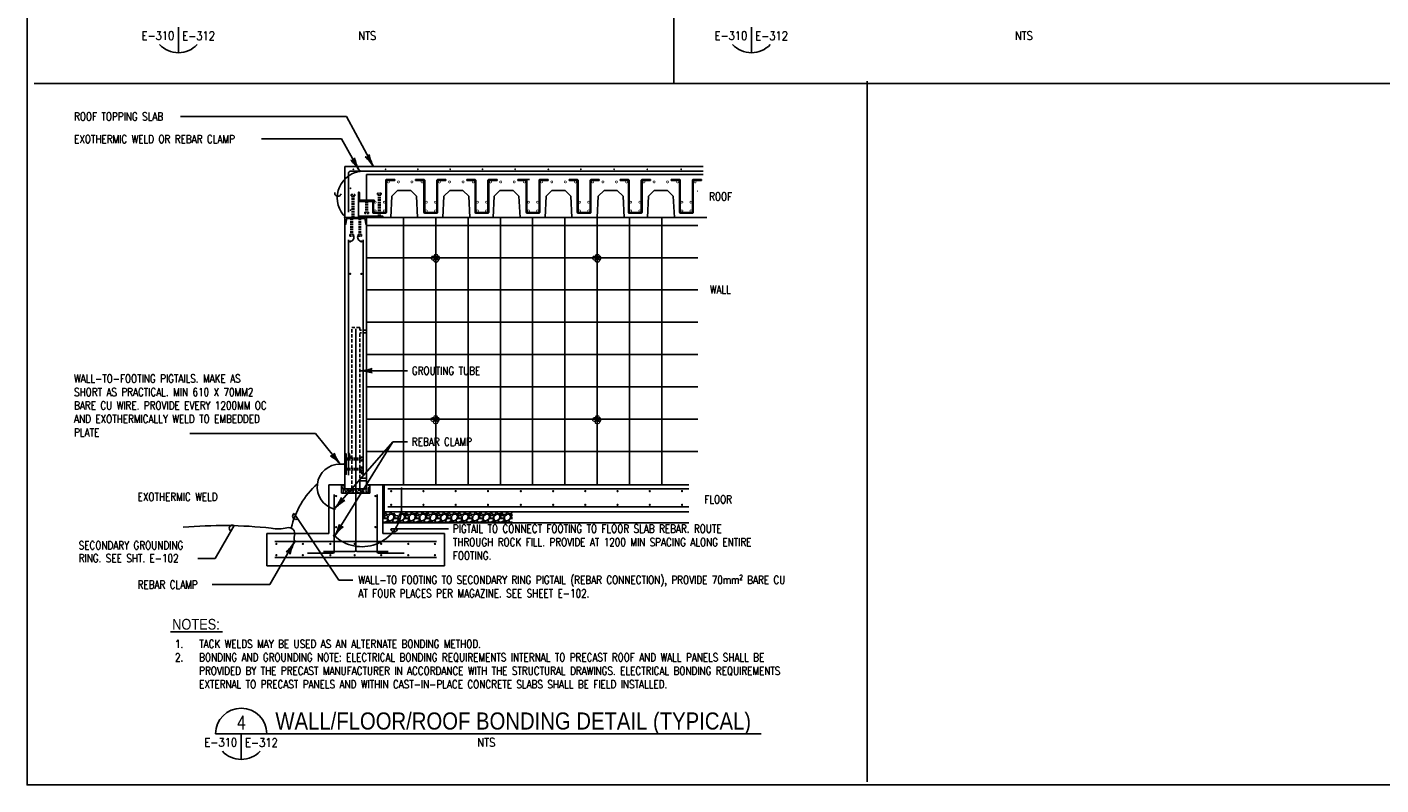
# Paper-space layout 'E-312' of a CAD drawing. Header units: millimetres. Extents: x 26 to 826, y 19 to 575.
# Tile 1 of 5: x 26 to 530, y 19 to 300. Entities that reach past the tile are written whole.
import ezdxf
from ezdxf.enums import TextEntityAlignment as Align

# ---------------------------------------------------------------- set-up
doc = ezdxf.new("R2010")
doc.units = ezdxf.units.MM
doc.linetypes.add('HIDDEN2', pattern=[0.1875, 0.125, -0.0625])
for name, color, linetype in [('D-DETL-TBLK', 1, 'Continuous'), ('D-DETL-TEXT', 3, 'Continuous'), ('E-ANNO-SYMB', 6, 'Continuous'), ('E-ANNO-TEXT', 3, 'Continuous'), ('E-ANNO-TEXT-', 5, 'Continuous'), ('E-ANNO-TEXT-TITL', 5, 'Continuous'), ('S-ANNO-DIMS', 1, 'Continuous'), ('S-ANNO-PATT', 1, 'Continuous'), ('S-SECT-CONC', 3, 'Continuous'), ('S-SECT-PATT', 1, 'Continuous'), ('S-SECT-RBAR', 133, 'Continuous'), ('S-STRL-MISC', 11, 'Continuous'), ('WPOWER', 4, 'Continuous')]:
    doc.layers.add(name, color=color, linetype=linetype)
doc.styles.add('HELV', font='helv.shx', dxfattribs={"width": 0.85, "height": 0.25})
doc.styles.add('R18', font='romans.shx', dxfattribs={"width": 0.85, "height": 0.125})
doc.styles.add('ROMANS', font='ROMANS.shx', dxfattribs={"width": 0.8})

# ---------------------------------------------------------------- blocks, each defined once
blk = doc.blocks.new('AH')
at = {"color": 2}
for centre, radius, start, end in [((-1.64, 0), 0.331, 307.7464, 52.4872), ((0.18, 5.1), 5.1, 251.4375, 267.9709), ((0.18, -5.1), 5.1, 92.0291, 108.5499), ((0.18, 5.04), 5.1, 252.3504, 263.501), ((0.18, 4.98), 5.1, 252.7606, 260.9359), ((0.18, 4.91), 5.1, 252.9428, 258.8016), ((0.18, 4.65), 5.1, 252.0856, 252.7297), ((0.18, 4.7), 5.1, 252.4611, 253.8392), ((0.18, 4.76), 5.1, 252.7487, 255.1377), ((0.18, 4.84), 5.1, 252.9326, 256.8025)]:
    blk.add_arc(centre, radius, start, end, dxfattribs=at)
blk = doc.blocks.new('LOOP')
blk.add_arc((0, 0), 0.0469, 180, 0)

psp = doc.layouts.new('E-312')

# ---------------------------------------------------------------- hatches: boundary and pattern name
at = {"layer": 'S-ANNO-DIMS'}
h = psp.add_hatch(dxfattribs=at)
h.set_pattern_fill('AR-SAND', color=1, scale=0.47244, style=0)
h.set_pattern_definition([(37.5, (-444.5685, -240.80316), (-0.0297606, 0.9103086), [0, -0.7181088, 0, -0.803148, 0, -0.767715]), (7.5, (-444.5685, -240.8032), (0.8361133, 1.3332947), [0, -0.3874008, 0, -0.6472428, 0, -0.248031]), (327.5, (-445.1496, -240.80316), (1.4712452, 0.0026736), [0, -0.23622, 0, -0.850392, 0, -1.110234]), (317.5, (-445.1496, -240.8032), (1.4202145, 0.414649), [0, -0.11811, 0, -0.5574792, 0, -0.637794])])
h.paths.add_polyline_path([(153.82917, 130.28666), (153.07917, 130.28666), (153.07917, 128.78667), (148.57918, 128.78667), (148.57918, 127.28667), (153.82917, 127.28667)])
h.paths.add_polyline_path([(148.57918, 128.78667), (144.07919, 128.78667), (144.07919, 130.28666), (143.32919, 130.28666), (143.32919, 127.28667), (148.57918, 127.28667)])
h = psp.add_hatch(dxfattribs=at)
h.set_pattern_fill('AR-SAND', color=1, scale=0.47244, style=0)
h.set_pattern_definition([(37.5, (-444.5685, -240.80316), (-0.0297606, 0.9103086), [0, -0.7181088, 0, -0.803148, 0, -0.767715]), (7.5, (-444.5685, -240.8032), (0.8361133, 1.3332947), [0, -0.3874008, 0, -0.6472428, 0, -0.248031]), (327.5, (-445.1496, -240.80316), (1.4712452, 0.0026736), [0, -0.23622, 0, -0.850392, 0, -1.110234]), (317.5, (-445.1496, -240.8032), (1.4202145, 0.414649), [0, -0.11811, 0, -0.5574792, 0, -0.637794])])
h.paths.add_polyline_path([(153.82917, 130.28666), (153.07917, 130.28666), (153.07917, 128.78667), (148.57918, 128.78667), (148.57918, 127.28667), (153.82917, 127.28667)])
h.paths.add_polyline_path([(148.57918, 128.78667), (144.07919, 128.78667), (144.07919, 130.28666), (143.32919, 130.28666), (143.32919, 127.28667), (148.57918, 127.28667)])
at = {"layer": 'S-ANNO-PATT'}
h = psp.add_hatch(dxfattribs=at)
h.set_pattern_fill('GRAVEL', color=1, scale=3.937, style=0)
h.set_pattern_definition([(228.0128, (-96.49738, 41.25056), (-31.49599304, -35.43300528), [0.52967, -52.43725]), (184.9697, (-96.85171, 40.85686), (47.24400414, 3.93696578), [0.908927, -89.983777]), (132.5104, (-97.75722, 40.77812), (39.36996346, -43.30703415), [0.640896, -63.44882]), (267.2737, (-99.29265, 39.79387), (3.93698432, 78.74000116), [0.827707, -81.942978]), (292.8337, (-99.33202, 38.9671), (-19.685039, 47.24398587), [0.811632, -80.3517]), (357.2737, (-99.01706, 38.21907), (-78.74000116, 3.93698432), [0.827707, -81.942978]), (37.6942, (-98.19029, 38.1797), (-51.18102892, -39.369962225), [1.0946, -108.36533]), (72.2553, (-97.32415, 38.849), (27.55904237, 86.61398516), [1.033415, -102.308146]), (121.4296, (-97.0092, 39.83324), (-31.49603242, 51.18098046), [0.83051, -82.220595]), (175.2364, (-97.44226, 40.5419), (43.30700373, -3.93696666), [0.948156, -46.459604]), (222.3974, (-98.38714, 40.62064), (-47.24402894, -43.306968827), [1.22617, -121.390997]), (138.8141, (-95.39502, 39.7545), (-27.5590116, 23.62198942), [0.418507, -41.432374]), (171.4692, (-95.70998, 40.0301), (51.18099325, -7.87403114), [0.796207, -78.82469]), (225, (-96.4974, 40.1482), (-4e-16, -3.937), [0.556774, -5.01098]), (203.1986, (-96.77297, 40.62064), (19.6849989, 7.8740052), [0.299834, -29.683464]), (291.8014, (-97.04856, 40.5025), (-3.9369996, 11.811001), [0.424027, -20.77737]), (30.9638, (-96.8911, 40.1088), (11.8109922, 7.8740098), [0.688695, -22.267763]), (161.5651, (-96.3005, 40.4632), (7.8740017, -3.9369937), [0.497995, -11.951893]), (16.3895, (-99.33202, 40.50253), (39.37000866, 11.8109713), [0.697636, -69.06618]), (70.3462, (-98.66273, 40.69938), (-15.7479813, -43.3070084), [0.58528, -57.942435]), (293.1986, (-96.30053, 41.25056), (-7.8740052, 19.6849989), [0.599664, -29.383634]), (343.6105, (-96.06431, 40.69938), (-39.37000866, 11.8109713), [0.697636, -69.06618]), (339.444, (-99.332, 38.0616), (-19.68500726, 7.87398424), [0.672755, -32.96499]), (294.7751, (-98.7021, 37.82537), (-19.68496925, 43.30701347), [0.56369, -55.80557]), (66.8014, (-96.26116, 37.31356), (7.8740052, 19.6849989), [0.599664, -29.383634]), (17.354, (-96.02494, 37.86474), (-51.18100795, -15.74797836), [0.659963, -65.336184]), (69.444, (-98.1903, 37.31356), (-7.87398424, -19.68500726), [0.336377, -33.301366]), (101.3099, (-96.4974, 37.3136), (-3.9369907, 15.748003), [0.200748, -19.87409]), (165.9638, (-96.5368, 37.5104), (11.8110021, -3.9369924), [0.81163, -15.42103]), (186.009, (-97.32415, 37.70726), (39.36999902, 3.93699731), [0.752164, -74.464115]), (303.6901, (-96.8911, 39.7545), (-3.9370053, 7.8739983), [0.5678, -13.62725]), (353.1572, (-96.57612, 39.28206), (66.9289975, -7.87403149), [0.991313, -98.139816]), (60.9454, (-95.59187, 39.16395), (-15.7480001, -27.5590015), [0.405338, -40.128558]), (90, (-95.395, 39.5183), (-3.937, 3.937), [0.23622, -3.70078]), (120.2564, (-97.4029, 37.82537), (15.74797987, -27.55900967), [0.546944, -54.14761]), (48.0128, (-97.67848, 38.2978), (31.49599304, 35.43300528), [1.059336, -51.90758]), (0, (-96.97, 39.0852), (3.937, 3.937), [1.02362, -2.91338]), (325.3048, (-95.9462, 39.08521), (-39.3699774, 27.5590339), [0.622495, -61.62694]), (254.0546, (-95.4344, 38.7309), (-3.9369996, -15.7480005), [0.573235, -28.08856]), (207.646, (-95.59187, 38.1797), (-74.80298349, -39.37003037), [0.933325, -92.39932]), (175.4261, (-96.41864, 37.74663), (-51.1810022, 3.93697953), [0.987396, -97.752064])])
h.paths.add_polyline_path([(206.79388, 120.28668), (168.63646, 120.28668), (168.63646, 116.27094), (206.79388, 116.27094)])
h.paths.add_polyline_path([(168.63646, 120.28668), (164.57051, 120.28668), (164.57051, 119.16644), (163.1537, 119.16644), (163.1537, 120.28668), (159.11802, 120.28668), (159.11802, 118.00322), (158.60425, 118.00322), (158.60425, 116.27094), (168.63646, 116.27094)])
at = {"layer": 'S-SECT-PATT'}
h = psp.add_hatch(dxfattribs=at)
h.set_pattern_fill('STEEL', color=1, scale=7.999984, style=0)
h.set_pattern_definition([(135, (356.422, 1055.9368), (0.7071054, 0.7071054), []), (135, (356.422, 1056.4368), (0.7071054, 0.7071054), [])])
edge = h.paths.add_edge_path()
edge.add_line((149.60426, 235.65911), (155.62, 235.65911))
edge.add_line((155.62, 235.65911), (155.62, 235.68411))
edge.add_arc((155.21397, 235.70267), 0.40646, 357.3822181, 423.5514491)
edge.add_line((155.395, 236.06659), (150.29299, 236.06659))
edge.add_arc((150.29299, 236.34783), 0.28125, 180, 270, ccw=False)
edge.add_line((150.01174, 236.34783), (150.01174, 238.89867))
edge.add_arc((149.64783, 238.71763), 0.40646, 26.4485509, 92.6177819)
edge.add_line((149.62926, 239.12367), (149.60426, 239.12367))
edge.add_line((149.60426, 239.12367), (149.60426, 235.65911))
h = psp.add_hatch(dxfattribs=at)
h.set_pattern_fill('STEEL', color=1, scale=7.999984, style=0)
h.set_pattern_definition([(315, (-1855.81, 648.4465), (-0.70710537, -0.70710537), []), (315, (-1855.81, 647.9465), (-0.70710537, -0.70710537), [])])
edge = h.paths.add_edge_path()
edge.add_arc((151.59639, 228.81928), 0.46598, 7.5, 90)
edge.add_line((151.59639, 229.28526), (145.5649, 229.28526))
edge.add_arc((145.5649, 228.81928), 0.46598, 90, 172.5)
edge.add_line((145.10291, 228.88011), (144.88219, 227.28225))
edge.add_arc((144.5649, 227.32402), 0.32002, 270, 352.5, ccw=False)
edge.add_line((144.5649, 227.004), (144.5649, 229.64337))
edge.add_line((144.5649, 229.64337), (152.59638, 229.64337))
edge.add_line((152.59638, 229.64337), (152.59638, 227.004))
edge.add_arc((152.59638, 227.32402), 0.32002, 187.5, 270, ccw=False)
edge.add_line((152.2791, 227.28225), (152.05837, 228.88011))
h = psp.add_hatch(dxfattribs=at)
h.set_pattern_fill('STEEL', color=1, scale=7.999984, style=0)
h.set_pattern_definition([(45, (-584.9699, -273.4462), (-0.7071054, 0.7071054), []), (45, (-584.9699, -272.9462), (-0.7071054, 0.7071054), [])])
h.paths.add_polyline_path([(149.60426, 229.67487), (158.61999, 229.67487), (158.61999, 230.18668), (149.60426, 230.18668)])

# ---------------------------------------------------------------- linework, layer by layer
at = {"layer": 'D-DETL-TBLK', "color": 1}
psp.add_line((275.72608, 239.41572), (275.62197, 239.41572), dxfattribs=at)
at = {"layer": 'D-DETL-TEXT', "color": 5}
psp.add_line((79.75252, 75.65608), (99.03446, 75.65608), dxfattribs=at)
at = {"layer": 'Defpoints'}
psp.add_lwpolyline([(26.41912, 575.175), (776.41313, 575.175), (776.41313, 18.825), (26.41912, 18.825)], close=True, dxfattribs=at)
at = {"layer": 'E-ANNO-SYMB'}
for p, q in [((266.7483, 279.40264), (266.7483, 575.175)), ((543.07881, 279.40264), (29.01493, 279.40134)), ((338.70186, 19.92516), (338.70186, 280.27764))]:
    psp.add_line(p, q, dxfattribs=at)
at = {"layer": 'E-ANNO-SYMB', "color": 2, "lineweight": -2}
for points in [[(155.11725, 248.65908), (145.10038, 267.21438), (83.45571, 267.21438)], [(149.72305, 247.40967), (143.22694, 258.83555), (113.48897, 258.83555)], [(167.80618, 172.73106), (150.09478, 172.73106)], [(167.80618, 146.34112), (162.37904, 146.34112)]]:
    psp.add_lwpolyline(points, dxfattribs=at)
at = {"layer": 'E-ANNO-TEXT', "color": 1}
for p, q in [((159.70826, 239.0449), (159.70826, 243.48454)), ((159.95826, 243.73454), (163.08012, 243.73454)), ((160.00826, 239.0449), (160.00826, 243.18454)), ((160.25826, 243.43454), (163.08012, 243.43454)), ((163.08012, 243.43454), (163.08012, 243.73454)), ((173.96246, 243.73454), (170.8406, 243.73454)), ((170.8406, 243.43454), (170.8406, 243.73454)), ((173.66246, 243.43454), (170.8406, 243.43454)), ((173.91246, 239.0449), (173.91246, 243.18454)), ((174.21246, 239.0449), (174.21246, 243.48454)), ((178.70826, 239.0449), (178.70826, 243.48454)), ((178.95826, 243.73454), (182.08012, 243.73454)), ((179.00826, 239.0449), (179.00826, 243.18454)), ((179.25826, 243.43454), (182.08012, 243.43454)), ((182.08012, 243.43454), (182.08012, 243.73454)), ((192.96246, 243.73454), (189.8406, 243.73454)), ((189.8406, 243.43454), (189.8406, 243.73454)), ((192.66246, 243.43454), (189.8406, 243.43454)), ((192.91246, 239.0449), (192.91246, 243.18454)), ((193.21246, 239.0449), (193.21246, 243.48454)), ((197.70826, 239.0449), (197.70826, 243.48454)), ((197.95826, 243.73454), (201.08012, 243.73454)), ((198.00826, 239.0449), (198.00826, 243.18454)), ((198.25826, 243.43454), (201.08012, 243.43454)), ((201.08012, 243.43454), (201.08012, 243.73454)), ((211.96246, 243.73454), (208.8406, 243.73454)), ((208.8406, 243.43454), (208.8406, 243.73454)), ((211.66246, 243.43454), (208.8406, 243.43454)), ((210.05992, 243.73454), (213.18177, 243.73454)), ((211.91246, 239.0449), (211.91246, 243.18454)), ((212.21246, 239.0449), (212.21246, 243.48454)), ((216.70826, 239.0449), (216.70826, 243.48454)), ((216.95826, 243.73454), (220.08012, 243.73454)), ((217.00826, 239.0449), (217.00826, 243.18454)), ((217.25826, 243.43454), (220.08012, 243.43454)), ((220.08012, 243.43454), (220.08012, 243.73454)), ((230.96246, 243.73454), (227.8406, 243.73454)), ((227.8406, 243.43454), (227.8406, 243.73454)), ((230.66246, 243.43454), (227.8406, 243.43454)), ((230.91246, 239.0449), (230.91246, 243.18454)), ((231.21246, 239.0449), (231.21246, 243.48454)), ((235.70826, 239.0449), (235.70826, 243.48454)), ((235.95826, 243.73454), (239.08012, 243.73454)), ((236.00826, 239.0449), (236.00826, 243.18454)), ((236.25826, 243.43454), (239.08012, 243.43454)), ((239.08012, 243.43454), (239.08012, 243.73454)), ((249.96246, 243.73454), (246.8406, 243.73454)), ((246.8406, 243.43454), (246.8406, 243.73454)), ((249.66246, 243.43454), (246.8406, 243.43454)), ((249.91246, 239.0449), (249.91246, 243.18454)), ((250.21246, 239.0449), (250.21246, 243.48454)), ((254.70826, 239.0449), (254.70826, 243.48454)), ((254.95826, 243.73454), (258.08012, 243.73454)), ((255.00826, 239.0449), (255.00826, 243.18454)), ((255.25826, 243.43454), (258.08012, 243.43454)), ((258.08012, 243.43454), (258.08012, 243.73454)), ((268.96246, 243.73454), (265.8406, 243.73454)), ((265.8406, 243.43454), (265.8406, 243.73454)), ((268.66246, 243.43454), (265.8406, 243.43454)), ((268.91246, 239.0449), (268.91246, 243.18454)), ((269.21246, 239.0449), (269.21246, 243.48454)), ((273.70826, 239.0449), (273.70826, 243.48454)), ((273.95826, 243.73454), (277.08012, 243.73454)), ((274.00826, 239.0449), (274.00826, 243.18454)), ((274.25826, 243.43454), (277.08012, 243.43454)), ((277.08012, 243.43454), (277.08012, 243.73454)), ((159.70826, 231.83112), (159.70826, 239.0449)), ((160.00826, 231.53112), (160.00826, 239.0449)), ((173.91246, 231.53112), (173.91246, 239.0449)), ((174.21246, 231.83112), (174.21246, 239.0449)), ((178.70826, 231.83112), (178.70826, 239.0449)), ((179.00826, 231.53112), (179.00826, 239.0449)), ((192.91246, 231.53112), (192.91246, 239.0449)), ((193.21246, 231.83112), (193.21246, 239.0449)), ((197.70826, 231.83112), (197.70826, 239.0449)), ((198.00826, 231.53112), (198.00826, 239.0449)), ((211.91246, 231.53112), (211.91246, 239.0449)), ((212.21246, 231.83112), (212.21246, 239.0449)), ((216.70826, 231.83112), (216.70826, 239.0449)), ((217.00826, 231.53112), (217.00826, 239.0449)), ((230.91246, 231.53112), (230.91246, 239.0449)), ((231.21246, 231.83112), (231.21246, 239.0449)), ((235.70826, 231.83112), (235.70826, 239.0449)), ((236.00826, 231.53112), (236.00826, 239.0449)), ((249.91246, 231.53112), (249.91246, 239.0449)), ((250.21246, 231.83112), (250.21246, 239.0449)), ((254.70826, 231.83112), (254.70826, 239.0449)), ((255.00826, 231.53112), (255.00826, 239.0449)), ((268.91246, 231.53112), (268.91246, 239.0449)), ((269.21246, 231.83112), (269.21246, 239.0449)), ((273.70826, 231.83112), (273.70826, 239.0449)), ((274.00826, 231.53112), (274.00826, 239.0449)), ((154.91246, 235.54419), (154.91246, 231.53112)), ((155.21246, 235.54419), (154.91246, 235.54419)), ((155.21246, 235.54419), (155.21246, 231.83112)), ((155.46246, 231.58112), (159.45826, 231.58112)), ((174.46246, 231.58112), (178.45826, 231.58112)), ((193.46246, 231.58112), (197.45826, 231.58112)), ((212.46246, 231.58112), (216.45826, 231.58112)), ((231.46246, 231.58112), (235.45826, 231.58112)), ((250.46246, 231.58112), (254.45826, 231.58112)), ((269.46246, 231.58112), (273.45826, 231.58112)), ((275.72608, 226.72995), (152.62197, 226.72995)), ((155.16246, 231.28112), (159.75826, 231.28112)), ((166.33216, 229.49855), (166.33216, 130.44525)), ((174.16246, 231.28112), (178.75826, 231.28112)), ((178.33216, 229.49855), (178.33216, 130.44525)), ((190.33216, 229.49855), (190.33216, 130.44525)), ((193.16246, 231.28112), (197.75826, 231.28112)), ((202.33216, 229.49855), (202.33216, 130.44525)), ((212.16246, 231.28112), (216.75826, 231.28112)), ((214.33216, 229.49855), (214.33216, 130.44525)), ((226.33216, 229.49855), (226.33216, 130.44525)), ((231.16246, 231.28112), (235.75826, 231.28112)), ((238.33216, 229.49855), (238.33216, 130.44525)), ((250.16246, 231.28112), (254.75826, 231.28112)), ((250.33216, 229.49855), (250.33216, 130.44525)), ((262.33216, 229.49855), (262.33216, 130.44525)), ((269.16246, 231.28112), (273.75826, 231.28112)), ((275.72608, 214.72995), (152.62197, 214.72995)), ((275.72608, 202.72995), (152.62197, 202.72995)), ((275.72608, 190.72995), (152.62197, 190.72995)), ((275.72608, 178.72995), (152.62197, 178.72995)), ((275.72608, 166.72995), (152.62197, 166.72995)), ((275.72608, 154.72995), (152.62197, 154.72995)), ((275.72608, 142.72995), (152.62197, 142.72995))]:
    psp.add_line(p, q, dxfattribs=at)
at = {"layer": 'E-ANNO-TEXT', "color": 2, "lineweight": -2}
for p, q in [((133.57772, 149.36211), (86.97184, 149.36211)), ((142.34215, 94.93324), (125.70837, 119.70092)), ((147.50376, 94.92971), (142.34215, 94.93324))]:
    psp.add_line(p, q, dxfattribs=at)
at = {"layer": 'E-ANNO-TEXT'}
for p in [(140.72869, 111.29104), (140.80746, 121.60304)]:
    psp.add_line(p, (162.37904, 146.34112), dxfattribs=at)
at = {"layer": 'E-ANNO-TEXT', "color": 5}
psp.add_line((299.30759, 37.81523), (115.5369, 37.81523), dxfattribs=at)
at = {"layer": 'E-ANNO-TEXT', "color": 1}
psp.add_lwpolyline([(277.65367, 246.94382), (146.83601, 246.94382, 0.414213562), (145.83601, 245.94382), (145.83601, 231.70075)], format="xyb", dxfattribs=at)
at = {"layer": 'E-ANNO-TEXT', "color": 1, "const_width": 0.33332}
for points in [[(147.83379, 247.57885, -1), (147.50047, 247.57885, -1)], [(159.84164, 247.57885, -1), (159.50832, 247.57885, -1)], [(171.84949, 247.57885, -1), (171.51617, 247.57885, -1)], [(183.85734, 247.57885, -1), (183.52402, 247.57885, -1)], [(195.86519, 247.57885, -1), (195.53187, 247.57885, -1)], [(207.96685, 247.57885, -1), (207.63352, 247.57885, -1)], [(220.31054, 247.57885, -1), (219.97722, 247.57885, -1)], [(232.4122, 247.57885, -1), (232.07887, 247.57885, -1)], [(244.75589, 247.57885, -1), (244.42256, 247.57885, -1)], [(257.09958, 247.57885, -1), (256.76625, 247.57885, -1)], [(269.6853, 247.57885, -1), (269.35198, 247.57885, -1)], [(146.80391, 240.50138, -1), (146.47059, 240.50138, -1)], [(146.80391, 232.42662, -1), (146.47059, 232.42662, -1)]]:
    psp.add_lwpolyline(points, format="xyb", close=True, dxfattribs=at)
at = {"layer": 'E-ANNO-TEXT', "color": 1, "const_width": 0.25, "flags": 128}
for points in [[(160.31115, 242.89145, 1), (161.06115, 242.89145, 1)], [(164.07969, 242.89145, 1), (164.82969, 242.89145, 1)], [(169.84103, 242.89145, -1), (169.09103, 242.89145, -1)], [(173.60957, 242.89145, -1), (172.85957, 242.89145, -1)], [(179.31115, 242.89145, 1), (180.06115, 242.89145, 1)], [(183.07969, 242.89145, 1), (183.82969, 242.89145, 1)], [(188.84103, 242.89145, -1), (188.09103, 242.89145, -1)], [(192.60957, 242.89145, -1), (191.85957, 242.89145, -1)], [(198.31115, 242.89145, 1), (199.06115, 242.89145, 1)], [(202.07969, 242.89145, 1), (202.82969, 242.89145, 1)], [(207.84103, 242.89145, -1), (207.09103, 242.89145, -1)], [(211.60957, 242.89145, -1), (210.85957, 242.89145, -1)], [(217.31115, 242.89145, 1), (218.06115, 242.89145, 1)], [(221.07969, 242.89145, 1), (221.82969, 242.89145, 1)], [(226.84103, 242.89145, -1), (226.09103, 242.89145, -1)], [(230.60957, 242.89145, -1), (229.85957, 242.89145, -1)], [(236.31115, 242.89145, 1), (237.06115, 242.89145, 1)], [(240.07969, 242.89145, 1), (240.82969, 242.89145, 1)], [(245.84103, 242.89145, -1), (245.09103, 242.89145, -1)], [(249.60957, 242.89145, -1), (248.85957, 242.89145, -1)], [(255.31115, 242.89145, 1), (256.06115, 242.89145, 1)], [(259.07969, 242.89145, 1), (259.82969, 242.89145, 1)], [(264.84103, 242.89145, -1), (264.09103, 242.89145, -1)], [(268.60957, 242.89145, -1), (267.85957, 242.89145, -1)], [(274.31115, 242.89145, 1), (275.06115, 242.89145, 1)], [(155.41865, 235.36162, 1), (156.16865, 235.36162, 1)], [(155.41865, 232.12511, 1), (156.16865, 232.12511, 1)], [(158.7905, 235.36162, 1), (159.5405, 235.36162, 1)], [(158.7905, 232.12511, 1), (159.5405, 232.12511, 1)], [(174.41865, 235.36162, 1), (175.16865, 235.36162, 1)], [(174.41865, 232.12511, 1), (175.16865, 232.12511, 1)], [(177.7905, 235.36162, 1), (178.5405, 235.36162, 1)], [(177.7905, 232.12511, 1), (178.5405, 232.12511, 1)], [(193.41865, 235.36162, 1), (194.16865, 235.36162, 1)], [(193.41865, 232.12511, 1), (194.16865, 232.12511, 1)], [(196.7905, 235.36162, 1), (197.5405, 235.36162, 1)], [(196.7905, 232.12511, 1), (197.5405, 232.12511, 1)], [(212.41865, 235.36162, 1), (213.16865, 235.36162, 1)], [(212.41865, 232.12511, 1), (213.16865, 232.12511, 1)], [(215.7905, 235.36162, 1), (216.5405, 235.36162, 1)], [(215.7905, 232.12511, 1), (216.5405, 232.12511, 1)], [(231.41865, 235.36162, 1), (232.16865, 235.36162, 1)], [(231.41865, 232.12511, 1), (232.16865, 232.12511, 1)], [(234.7905, 235.36162, 1), (235.5405, 235.36162, 1)], [(234.7905, 232.12511, 1), (235.5405, 232.12511, 1)], [(250.41865, 235.36162, 1), (251.16865, 235.36162, 1)], [(250.41865, 232.12511, 1), (251.16865, 232.12511, 1)], [(253.7905, 235.36162, 1), (254.5405, 235.36162, 1)], [(253.7905, 232.12511, 1), (254.5405, 232.12511, 1)], [(269.41865, 235.36162, 1), (270.16865, 235.36162, 1)], [(269.41865, 232.12511, 1), (270.16865, 232.12511, 1)], [(272.7905, 235.36162, 1), (273.5405, 235.36162, 1)], [(272.7905, 232.12511, 1), (273.5405, 232.12511, 1)]]:
    psp.add_lwpolyline(points, format="xyb", close=True, dxfattribs=at)
at = {"layer": 'E-ANNO-TEXT', "color": 1}
for points in [[(149.60426, 235.65911), (155.62, 235.65911), (155.62, 235.68411, 0.29701687), (155.395, 236.06659), (150.29299, 236.06659, -0.414213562), (150.01174, 236.34783), (150.01174, 238.89867, 0.29701687), (149.62926, 239.12367), (149.60426, 239.12367), (149.60426, 235.65911)], [(152.05837, 228.88011, 0.376373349), (151.59639, 229.28526), (145.5649, 229.28526, 0.376373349), (145.10291, 228.88011), (144.88219, 227.28225, -0.376373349), (144.5649, 227.004), (144.5649, 229.64337), (152.59638, 229.64337), (152.59638, 227.004, -0.376373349), (152.2791, 227.28225)]]:
    psp.add_lwpolyline(points, format="xyb", close=True, dxfattribs=at)
for points in [[(149.60426, 229.67487), (158.61999, 229.67487), (158.61999, 230.18668), (149.60426, 230.18668)], [(144.5649, 141.80932), (144.5649, 134.2908), (145.07671, 134.2908), (145.07671, 141.80932)]]:
    psp.add_lwpolyline(points, close=True, dxfattribs=at)
at = {"layer": 'E-ANNO-TEXT', "color": 2, "lineweight": -2}
for points in [[(140.76894, 140.51394), (133.57772, 149.36211)], [(116.65209, 93.23968), (95.18392, 93.23968)]]:
    psp.add_lwpolyline(points, dxfattribs=at)
at = {"layer": 'E-ANNO-TEXT', "lineweight": -2, "extrusion": (-0.866025, 0.5, 0), "elevation": -31.88132}
psp.add_lwpolyline([(-151.48218, 0), (-137.31619, 0)], dxfattribs=at)
at = {"layer": 'E-ANNO-TEXT', "lineweight": -2}
psp.add_lwpolyline([(183.05237, 114.03341), (161.67441, 114.03341)], dxfattribs=at)
at = {"layer": 'E-ANNO-TEXT', "color": 2, "extrusion": (-0.866025, 0.5, 0), "elevation": -54.40383}
psp.add_lwpolyline([(-157.23844, 0), (-139.07397, 0)], dxfattribs=at)
at = {"layer": 'E-ANNO-TEXT', "lineweight": -2, "extrusion": (0, 1, 0), "elevation": 102.97865}
psp.add_lwpolyline([(-96.26813, 0), (-89.91813, 0)], dxfattribs=at)
at = {"layer": 'E-ANNO-TEXT', "color": 1}
for centre, start, end in [((159.95826, 243.48454), 90, 180), ((160.25826, 243.18454), 90, 180), ((173.66246, 243.18454), 0, 90), ((173.96246, 243.48454), 0, 90), ((178.95826, 243.48454), 90, 180), ((179.25826, 243.18454), 90, 180), ((192.66246, 243.18454), 0, 90), ((192.96246, 243.48454), 0, 90), ((197.95826, 243.48454), 90, 180), ((198.25826, 243.18454), 90, 180), ((211.66246, 243.18454), 0, 90), ((211.96246, 243.48454), 0, 90), ((216.95826, 243.48454), 90, 180), ((217.25826, 243.18454), 90, 180), ((230.66246, 243.18454), 0, 90), ((230.96246, 243.48454), 0, 90), ((235.95826, 243.48454), 90, 180), ((236.25826, 243.18454), 90, 180), ((249.66246, 243.18454), 0, 90), ((249.96246, 243.48454), 0, 90), ((254.95826, 243.48454), 90, 180), ((255.25826, 243.18454), 90, 180), ((268.66246, 243.18454), 0, 90), ((268.96246, 243.48454), 0, 90), ((273.95826, 243.48454), 90, 180), ((274.25826, 243.18454), 90, 180), ((155.16246, 231.53112), 180, 270), ((155.46246, 231.83112), 180, 270), ((159.45826, 231.83112), 270, 0), ((159.75826, 231.53112), 270, 0), ((174.16246, 231.53112), 180, 270), ((174.46246, 231.83112), 180, 270), ((178.45826, 231.83112), 270, 0), ((178.75826, 231.53112), 270, 0), ((193.16246, 231.53112), 180, 270), ((193.46246, 231.83112), 180, 270), ((197.45826, 231.83112), 270, 0), ((197.75826, 231.53112), 270, 0), ((212.16246, 231.53112), 180, 270), ((212.46246, 231.83112), 180, 270), ((216.45826, 231.83112), 270, 0), ((216.75826, 231.53112), 270, 0), ((231.16246, 231.53112), 180, 270), ((231.46246, 231.83112), 180, 270), ((235.45826, 231.83112), 270, 0), ((235.75826, 231.53112), 270, 0), ((250.16246, 231.53112), 180, 270), ((250.46246, 231.83112), 180, 270), ((254.45826, 231.83112), 270, 0), ((254.75826, 231.53112), 270, 0), ((269.16246, 231.53112), 180, 270), ((269.46246, 231.83112), 180, 270), ((273.45826, 231.83112), 270, 0), ((273.75826, 231.53112), 270, 0)]:
    psp.add_arc(centre, 0.25, start, end, dxfattribs=at)
at = {"layer": 'E-ANNO-TEXT-'}
psp.add_line((96.4869, 37.81523), (101.01224, 37.81523), dxfattribs=at)
for centre, start, end in [((82.66713, 300.4212), 222.8053605, 317.1946395), ((295.64739, 300.4212), 222.8053605, 317.1946395), ((106.0119, 37.81523), 0, 180), ((106.0119, 37.81523), 222.8053605, 317.1946395)]:
    psp.add_arc(centre, 9.525, start, end, dxfattribs=at)
at = {"layer": 'E-ANNO-TEXT-TITL', "lineweight": -3}
for p, q in [((82.6647, 290.8962), (82.6647, 300.4212)), ((295.64496, 290.8962), (295.64496, 300.4212)), ((96.48756, 37.81523), (115.5369, 37.81523)), ((106.00947, 28.29023), (106.00947, 37.81523))]:
    psp.add_line(p, q, dxfattribs=at)
at = {"layer": 'S-ANNO-DIMS', "color": 1}
psp.add_lwpolyline([(158.60425, 118.00322), (159.11802, 118.00322), (159.11802, 122.34918)], dxfattribs=at)
at = {"layer": 'S-ANNO-PATT', "color": 1}
for p, q in [((143.32919, 130.28666), (144.56344, 130.28664)), ((143.32919, 130.28666), (144.56344, 130.28664)), ((152.59492, 130.28669), (153.82917, 130.28666)), ((152.59492, 130.28669), (153.82917, 130.28666)), ((158.60425, 130.28666), (159.11802, 130.28666)), ((158.60425, 129.77485), (159.11802, 129.77485)), ((158.60425, 129.26304), (159.11802, 129.26304)), ((158.60425, 128.75123), (159.11802, 128.75123)), ((158.60425, 128.23942), (159.11802, 128.23942)), ((158.60425, 127.72761), (159.11802, 127.72761)), ((158.60425, 127.2158), (159.11802, 127.2158)), ((158.60425, 126.70399), (159.11802, 126.70399)), ((158.60425, 126.19218), (159.11802, 126.19218)), ((158.60425, 125.68037), (159.11802, 125.68037)), ((158.60425, 125.16856), (159.11802, 125.16856)), ((158.60425, 124.65675), (159.11802, 124.65675)), ((158.60425, 124.14494), (159.11802, 124.14494)), ((158.60425, 123.63313), (159.11802, 123.63313)), ((158.60425, 123.12132), (159.11802, 123.12132)), ((158.60425, 122.60951), (159.11802, 122.60951)), ((158.60425, 122.0977), (159.11802, 122.0977)), ((158.60425, 121.58589), (159.11802, 121.58589)), ((158.60425, 121.07408), (159.11802, 121.07408)), ((158.60425, 120.56227), (159.11802, 120.56227)), ((158.60425, 120.05046), (159.11802, 120.05046)), ((158.60425, 119.53865), (159.11802, 119.53865)), ((158.60425, 119.02684), (159.11802, 119.02684)), ((158.60425, 118.51503), (159.11802, 118.51503))]:
    psp.add_line(p, q, dxfattribs=at)
at = {"layer": 'S-SECT-CONC', "color": 1}
for p, q in [((144.5649, 248.65908), (144.5649, 229.64337)), ((144.5649, 248.65908), (277.65367, 248.65908)), ((152.59638, 245.65909), (277.65367, 245.65909)), ((152.59638, 245.65909), (152.59638, 236.06659)), ((149.60426, 235.65911), (149.60426, 229.67487)), ((144.5649, 229.64337), (144.5649, 128.78667)), ((149.60426, 229.67487), (279.10587, 229.67487)), ((152.59638, 229.64337), (152.59638, 128.78667)), ((148.57918, 188.25607), (148.57918, 106.10475)), ((144.5649, 149.46316), (144.5649, 128.78667)), ((152.59638, 149.46316), (152.59638, 128.78667)), ((138.55704, 130.28666), (138.55704, 112.2867)), ((143.33065, 130.28666), (138.55704, 130.28666)), ((140.60696, 126.75605), (140.60696, 105.43683)), ((143.32919, 130.28666), (143.32919, 127.28667)), ((143.32919, 130.28666), (143.32919, 127.28667)), ((153.82917, 127.28667), (143.32919, 127.28667)), ((152.59638, 128.78667), (144.5649, 128.78667)), ((152.59638, 128.78667), (144.5649, 128.78667)), ((153.82917, 130.28666), (153.82917, 127.28667)), ((153.82917, 130.28666), (153.82917, 127.28667)), ((158.60425, 130.28666), (153.83063, 130.28666)), ((156.55433, 126.75605), (156.55433, 105.43683)), ((158.60425, 130.28666), (158.60425, 112.23046)), ((159.11802, 130.28666), (159.11802, 120.28668)), ((272.38486, 130.28666), (159.11802, 130.28666)), ((160.46717, 128.7997), (272.38486, 128.7997)), ((160.46717, 122.10073), (272.38486, 122.10073)), ((159.11802, 120.28668), (272.38486, 120.28668)), ((115.54134, 112.2867), (115.54134, 100.28672)), ((138.55704, 112.2867), (115.54134, 112.2867)), ((181.54121, 112.2867), (158.60425, 112.2867)), ((181.54121, 112.2867), (181.54121, 100.28672)), ((178.54909, 109.28671), (118.53346, 109.28671)), ((178.54909, 103.28672), (118.53346, 103.28672)), ((130.60698, 104.92502), (140.09515, 104.92502)), ((136.57133, 105.59294), (148.06737, 105.59294)), ((160.58703, 105.59294), (149.09099, 105.59294)), ((166.55431, 104.92502), (157.06614, 104.92502)), ((181.54121, 100.28672), (115.54134, 100.28672))]:
    psp.add_line(p, q, dxfattribs=at)
for points in [[(171.57272, 229.67487), (171.15985, 237.55302), (169.03802, 239.67485), (164.10745, 239.67485), (161.98562, 237.55302), (161.57274, 229.67487)], [(190.96359, 229.67487), (190.55071, 237.55302), (188.42888, 239.67485), (183.49831, 239.67485), (181.37648, 237.55302), (180.96361, 229.67487)], [(209.62835, 229.67487), (209.21547, 237.55302), (207.09365, 239.67485), (202.16307, 239.67485), (200.04125, 237.55302), (199.62837, 229.67487)], [(228.93458, 229.67487), (228.5217, 237.55302), (226.39988, 239.67485), (221.4693, 239.67485), (219.34748, 237.55302), (218.9346, 229.67487)], [(248.32544, 229.67487), (247.91256, 237.55302), (245.79074, 239.67485), (240.86016, 239.67485), (238.73834, 237.55302), (238.32546, 229.67487)], [(266.9902, 229.67487), (266.57733, 237.55302), (264.4555, 239.67485), (259.52493, 239.67485), (257.4031, 237.55302), (256.99022, 229.67487)]]:
    psp.add_lwpolyline(points, dxfattribs=at)
at = {"layer": 'S-SECT-CONC', "color": 1, "const_width": 0.41666}
for points in [[(146.3018, 220.75085, 1), (146.71846, 220.75085, 1)], [(150.85656, 220.75085, -1), (150.4399, 220.75085, -1)], [(146.71846, 208.72995, -1), (146.3018, 208.72995, -1)], [(150.85656, 208.72995, -1), (150.4399, 208.72995, -1)], [(141.07275, 126.15705, 1), (141.48941, 126.15705, 1)], [(156.08854, 126.15705, -1), (155.67188, 126.15705, -1)], [(161.5185, 127.98875, 1), (161.93515, 127.98875, 1)], [(173.5185, 127.98875, 1), (173.93515, 127.98875, 1)], [(185.5185, 127.98875, 1), (185.93515, 127.98875, 1)], [(197.5185, 127.98875, 1), (197.93515, 127.98875, 1)], [(161.5185, 122.89492, 1), (161.93515, 122.89492, 1)], [(173.5185, 122.89492, 1), (173.93515, 122.89492, 1)], [(185.5185, 122.89492, 1), (185.93515, 122.89492, 1)], [(197.5185, 122.89492, 1), (197.93515, 122.89492, 1)], [(141.07275, 114.61191, 1), (141.48941, 114.61191, 1)], [(156.08854, 114.61191, -1), (155.67188, 114.61191, -1)], [(119.27825, 108.38172, 1), (118.8616, 108.38172, 1)], [(128.72125, 108.38172, -1), (129.13791, 108.38172, -1)], [(138.92046, 108.38172, -1), (139.33711, 108.38172, -1)], [(147.9719, 108.38172, -1), (148.38855, 108.38172, -1)], [(157.82904, 108.38172, -1), (158.2457, 108.38172, -1)], [(167.89057, 108.38172, -1), (168.30722, 108.38172, -1)], [(177.8043, 108.38172, -1), (178.22095, 108.38172, -1)], [(119.27825, 104.1917, -1), (118.8616, 104.1917, -1)], [(128.72125, 104.1917, 1), (129.13791, 104.1917, 1)], [(138.92046, 104.1917, 1), (139.33711, 104.1917, 1)], [(147.9719, 104.1917, 1), (148.38855, 104.1917, 1)], [(157.82904, 104.1917, 1), (158.2457, 104.1917, 1)], [(167.89057, 104.1917, 1), (168.30722, 104.1917, 1)], [(177.8043, 104.1917, 1), (178.22095, 104.1917, 1)]]:
    psp.add_lwpolyline(points, format="xyb", close=True, dxfattribs=at)
at = {"layer": 'S-SECT-CONC', "color": 1}
for centre, start, end in [((148.06737, 106.10475), 270, 0), ((149.09099, 106.10475), 180, 270), ((140.09515, 105.43683), 270, 0), ((157.06614, 105.43683), 180, 270)]:
    psp.add_arc(centre, 0.51181, start, end, dxfattribs=at)
at = {"layer": 'S-SECT-RBAR', "color": 1, "const_width": 0.41666}
for points in [[(209.72181, 127.98875, 1), (210.13847, 127.98875, 1)], [(221.72181, 127.98875, 1), (222.13847, 127.98875, 1)], [(233.68309, 127.98875, 1), (234.09975, 127.98875, 1)], [(245.68309, 127.98875, 1), (246.09975, 127.98875, 1)], [(257.64437, 127.98875, 1), (258.06103, 127.98875, 1)], [(269.64437, 127.98875, 1), (270.06103, 127.98875, 1)], [(209.72181, 122.89492, 1), (210.13847, 122.89492, 1)], [(221.72181, 122.89492, 1), (222.13847, 122.89492, 1)], [(233.68309, 122.89492, 1), (234.09975, 122.89492, 1)], [(245.68309, 122.89492, 1), (246.09975, 122.89492, 1)], [(257.64437, 122.89492, 1), (258.06103, 122.89492, 1)], [(269.64437, 122.89492, 1), (270.06103, 122.89492, 1)]]:
    psp.add_lwpolyline(points, format="xyb", close=True, dxfattribs=at)
at = {"layer": 'S-STRL-MISC', "color": 1, "linetype": 'HIDDEN2', "ltscale": 5}
for p, q in [((147.27577, 229.64337), (147.27577, 237.66698)), ((147.83827, 229.64337), (147.83827, 237.66698)), ((157.07325, 230.18668), (157.07325, 238.17879)), ((157.63574, 230.18668), (157.63574, 238.17879)), ((152.33088, 235.65911), (152.33088, 231.68274)), ((152.89338, 235.65911), (152.89338, 231.68274)), ((146.80333, 229.28526), (146.80333, 223.30102)), ((147.36583, 229.28526), (147.36583, 223.30102)), ((149.79545, 229.28526), (149.79545, 223.30102)), ((150.35795, 229.28526), (150.35795, 223.30102)), ((145.07671, 140.20168), (150.39646, 140.20168)), ((145.07671, 139.63918), (150.39646, 139.63918)), ((145.07671, 136.46094), (150.39646, 136.46094)), ((145.07671, 135.89844), (150.39646, 135.89844))]:
    psp.add_line(p, q, dxfattribs=at)
at = {"layer": 'S-STRL-MISC', "color": 1, "linetype": 'HIDDEN2', "ltscale": 10}
for p, q in [((147.08312, 128.78667), (147.08312, 188.78655)), ((150.07524, 188.78655), (147.08312, 188.78655)), ((152.59835, 187.78655), (150.07524, 187.78655)), ((150.07524, 132.78669), (150.07524, 186.78655)), ((152.59835, 186.78655), (150.07524, 186.78655)), ((147.08312, 128.78667), (147.08312, 149.46316)), ((150.07524, 132.78669), (150.07524, 149.46316))]:
    psp.add_line(p, q, dxfattribs=at)
at = {"layer": 'S-STRL-MISC', "color": 1, "linetype": 'HIDDEN2'}
for p, q in [((150.07524, 187.78655), (150.07524, 188.78655)), ((152.59826, 132.78669), (150.07515, 132.78669)), ((152.59826, 132.78669), (150.07515, 132.78669)), ((152.59826, 131.78669), (150.07515, 131.78669)), ((152.59826, 131.78669), (150.07515, 131.78669)), ((150.07524, 128.78667), (150.07524, 131.78669)), ((150.07524, 128.78667), (150.07524, 131.78669))]:
    psp.add_line(p, q, dxfattribs=at)
at = {"layer": 'S-STRL-MISC', "color": 1}
psp.add_line((158.60425, 116.27094), (272.38486, 116.27094), dxfattribs=at)
at = {"layer": 'S-STRL-MISC', "color": 1, "linetype": 'HIDDEN2', "ltscale": 5}
for points in [[(146.90078, 237.66698), (146.90078, 238.22947), (148.21327, 238.22947), (148.21327, 237.66698)], [(158.01074, 238.17879), (158.01074, 238.74128), (156.69825, 238.74128), (156.69825, 238.17879)], [(153.26838, 231.68274), (153.26838, 231.12024), (151.95588, 231.12024), (151.95588, 231.68274)], [(146.42834, 223.30102), (146.42834, 222.73852), (147.74083, 222.73852), (147.74083, 223.30102)], [(149.42046, 223.30102), (149.42046, 222.73852), (150.73295, 222.73852), (150.73295, 223.30102)], [(150.39646, 139.26418), (150.95896, 139.26418), (150.95896, 140.57668), (150.39646, 140.57668)], [(150.39646, 136.83594), (150.95896, 136.83594), (150.95896, 135.52344), (150.39646, 135.52344)]]:
    psp.add_lwpolyline(points, close=True, dxfattribs=at)
at = {"layer": 'WPOWER', "color": 1}
for p, q in [((145.83601, 221.34985), (145.83601, 133.93349)), ((151.32235, 221.34985), (151.32235, 133.93349)), ((145.83601, 149.46316), (145.83601, 133.93349)), ((151.32235, 149.46316), (151.32235, 133.93349)), ((144.5649, 138.05006), (142.77142, 138.05006)), ((144.5649, 138.05006), (142.77142, 138.05006)), ((165.61939, 128.88151), (165.61939, 120.97662))]:
    psp.add_line(p, q, dxfattribs=at)
at = {"layer": 'WPOWER', "color": 1, "const_width": 0.25, "flags": 128}
for points in [[(149.62357, 246.90263, 1), (150.37357, 246.90263, 1)], [(165.24439, 128.88151, 1), (165.99439, 128.88151, 1)], [(140.23196, 121.3204, 1), (140.98196, 121.3204, 1)], [(140.16579, 111.46585, 1), (140.91579, 111.46585, 1)], [(125.54682, 109.29532, 1), (126.29682, 109.29532, 1)]]:
    psp.add_lwpolyline(points, format="xyb", close=True, dxfattribs=at)
at = {"layer": 'WPOWER', "color": 1}
for points, const_width in [([(144.61512, 229.56798, -1), (144.2818, 229.56798, -1)], 0.33332), ([(145.99992, 142.19826, -1), (145.66659, 142.19826, -1)], 0.33332), ([(144.18915, 138.05006, 1), (144.6058, 138.05006, 1)], 0.41666), ([(146.64214, 140.21041, -1), (146.30882, 140.21041, -1)], 0.33332), ([(150.8965, 135.53217, -1), (150.56318, 135.53217, -1)], 0.33332), ([(151.47139, 134.33084, -1), (151.13807, 134.33084, -1)], 0.33332)]:
    psp.add_lwpolyline(points, format="xyb", close=True, dxfattribs=dict(at, const_width=const_width))
for centre, radius, start, end in [((151.70841, 236.96889), 9.9981, 101.3709091, 227.1887395), ((146.26511, 222.35199), 1.61978, 278.700322, 24.3473792), ((150.89325, 222.35199), 1.61978, 155.6526208, 261.299678), ((144.55326, 140.67743), 1.98289, 346.1176399, 49.6911171), ((142.74426, 129.54873), 8.50138, 89.8169688, 255.4392236), ((151.42523, 135.11804), 0.80255, 149.6592735, 262.6348824), ((155.23669, 107.17972), 31.44614, 131.7058555, 167.0587204), ((150.86763, 122.12581), 14.79645, 225.9357887, 355.5455676), ((99.19794, -47.53944), 162.75263, 83.6669497, 95.1936736), ((119.76836, 125.48192), 11.56212, 256.9153014, 286.2639176), ((123.63979, 112.21165), 2.26133, 340.5179646, 106.2639176), ((128.23825, 110.58487), 2.61639, 160.5179646, 208.2879226)]:
    psp.add_arc(centre, radius, start, end, dxfattribs=at)

# ---------------------------------------------------------------- block references
at = {"layer": 'E-ANNO-SYMB', "color": 2}
for p, xscale, yscale, zscale, rotation in [((149.72305, 247.40967), 3.174999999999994, 3.174999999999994, 3.174999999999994, 299.9999999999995), ((155.11725, 248.65908), 3.174999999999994, 3.174999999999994, 3.174999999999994, 299.9999999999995), ((150.08512, 172.73142), 3.174999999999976, 3.174999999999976, 3.174999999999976, 179.9942785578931), ((140.83614, 121.62494), 3.174999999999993, 3.174999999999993, 3.174999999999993, 228.862188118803), ((140.7535, 111.31725), 3.174999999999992, 3.174999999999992, 3.174999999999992, 238.0513682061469)]:
    psp.add_blockref('AH', p, dxfattribs=dict(at, xscale=xscale, yscale=yscale, zscale=zscale, rotation=rotation))
at = {"layer": 'E-ANNO-TEXT', "yscale": 25.39999999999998}
for p, xscale, zscale, rotation in [((141.95534, 238.72247), 25.39999999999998, 25.39999999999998, 347.8393310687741), ((102.75581, 114.21564), -25.39999999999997, 25.4, 239.9999999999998), ((126.30961, 118.67325), 25.39999999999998, 25.39999999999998, 300.3299124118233)]:
    psp.add_blockref('LOOP', p, dxfattribs=dict(at, xscale=xscale, zscale=zscale, rotation=rotation))
at = {"layer": 'E-ANNO-TEXT', "color": 2}
for p, xscale, yscale, zscale, rotation in [((142.77142, 138.05006), 3.175, 3.175, 3.175, 309.101971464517), ((125.7442, 108.97092), 3.175000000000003, 3.175000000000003, 3.175000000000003, 59.96934949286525)]:
    psp.add_blockref('AH', p, dxfattribs=dict(at, xscale=xscale, yscale=yscale, zscale=zscale, rotation=rotation))
at = {"layer": 'E-ANNO-TEXT', "xscale": 25.39999999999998, "yscale": 25.39999999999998, "zscale": 25.39999999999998}
psp.add_blockref('LOOP', (162.86503, 114.03341), dxfattribs=at)

# ---------------------------------------------------------------- texts
at = {"layer": 'D-DETL-TEXT', "color": 5, "style": 'HELV', "width": 0.85}
psp.add_text('NOTES:', height=4, dxfattribs=at).set_placement((89.19262, 76.52316), align=Align.CENTER)
at = {"layer": 'E-ANNO-TEXT', "color": 5, "style": 'HELV', "width": 0.85}
psp.add_text('WALL/FLOOR/ROOF BONDING DETAIL (TYPICAL)', height=6.35, dxfattribs=at).set_placement((118.7119, 39.40273))
at = {"layer": 'E-ANNO-TEXT', "char_height": 3, "attachment_point": 1, "style": 'ROMANS'}
for s, insert, width in [('ROOF TOPPING SLAB', (43.87651, 268.69363), 70.007744), ('EXOTHERMIC WELD OR REBAR CLAMP', (43.87651, 260.3148), 70.007744), ('{\\C3;WALL-TO-FOOTING PIGTAILS. MAKE AS SHORT AS PRACTICAL. MIN 610 X 70MM2 BARE CU WIRE. PROVIDE EVERY 1200MM OC AND EXOTHERMICALLY WELD TO EMBEDDED PLATE}', (43.87651, 171.31211), 78.5904536), ('\\pxi-3,l3,t3;1.^ITACK WELDS MAY BE USED AS AN ALTERNATE BONDING METHOD.\\P2.^IBONDING AND GROUNDING NOTE: ELECTRICAL BONDING REQUIREMENTS INTERNAL TO PRECAST ROOF AND WALL PANELS SHALL BE PROVIDED BY THE PRECAST MANUFACTURER IN ACCORDANCE WITH THE STRUCTURAL DRAWINGS. ELECTRICAL BONDING REQUIREMENTS EXTERNAL TO PRECAST PANELS AND WITHIN CAST-IN-PLACE CONCRETE SLABS SHALL BE FIELD INSTALLED.', (81.38928, 72.72997), 243.9637267)]:
    psp.add_mtext(s, dxfattribs=dict(at, insert=insert, width=width))
for s, insert in [('ROOF', (279.90836, 238.95382)), ('WALL', (280.19544, 204.36678)), ('GROUTING TUBE', (169.43118, 174.23106)), ('REBAR CLAMP', (169.43118, 147.84112)), ('EXOTHERMIC WELD', (67.49293, 127.37549)), ('FLOOR', (278.14331, 126.40545)), ('PIGTAIL TO CONNECT FOOTING TO FLOOR SLAB REBAR. ROUTE\\PTHROUGH ROCK FILL. PROVIDE AT 1200 MIN SPACING ALONG ENTIRE \\PFOOTING.', (184.67737, 115.53341)), ('SECONDARY GROUNDING', (45.60778, 109.34737)), ('RING. SEE SHT. E-102', (45.60778, 104.56615)), ('\\A1;WALL-TO FOOTING TO SECONDARY RING PIGTAIL (REBAR CONNECTION), PROVIDE 70mm² BARE CU\\PAT FOUR PLACES PER MAGAZINE. SEE SHEET E-{\\A0;102}.', (149.54973, 96.51721)), ('REBAR CLAMP', (67.49293, 94.73968))]:
    psp.add_mtext(s, dxfattribs=dict(at, insert=insert))
at = {"layer": 'E-ANNO-TEXT-TITL', "lineweight": -3, "style": 'ROMANS', "width": 0.85}
for p in [(81.12837, 298.83452), (294.10863, 298.83452), (104.47313, 36.22855)]:
    psp.add_text('E-310', height=3.175, dxfattribs=at).set_placement(p, align=Align.TOP_RIGHT)
for p in [(84.0925, 298.76603), (297.07276, 298.76603), (107.43727, 36.16007)]:
    psp.add_text('E-312', height=3.175, dxfattribs=at).set_placement(p, align=Align.TOP_LEFT)
for p in [(152.84141, 298.8337), (396.87481, 298.8337), (197.10499, 36.22773)]:
    psp.add_text('NTS', height=3.175, dxfattribs=at).set_placement(p, align=Align.TOP_CENTER)
psp.add_text('4', height=5.08, dxfattribs=at).set_placement((106.00947, 39.40273), align=Align.CENTER)
at = {"layer": 'WPOWER', "color": 1, "style": 'R18', "width": 0.85}
for rotation, p in [(360, (178.39061, 214.47854)), (360, (238.39061, 214.47854)), (270, (178.20924, 214.58998)), (270, (238.20924, 214.58998)), (360, (178.27401, 154.51315)), (360, (238.39061, 154.47854)), (270, (178.09263, 154.62459)), (270, (238.20924, 154.58998))]:
    psp.add_text('8', height=2.97656, rotation=rotation, dxfattribs=at).set_placement(p, align=Align.MIDDLE)

doc.saveas('drawing.dxf')
